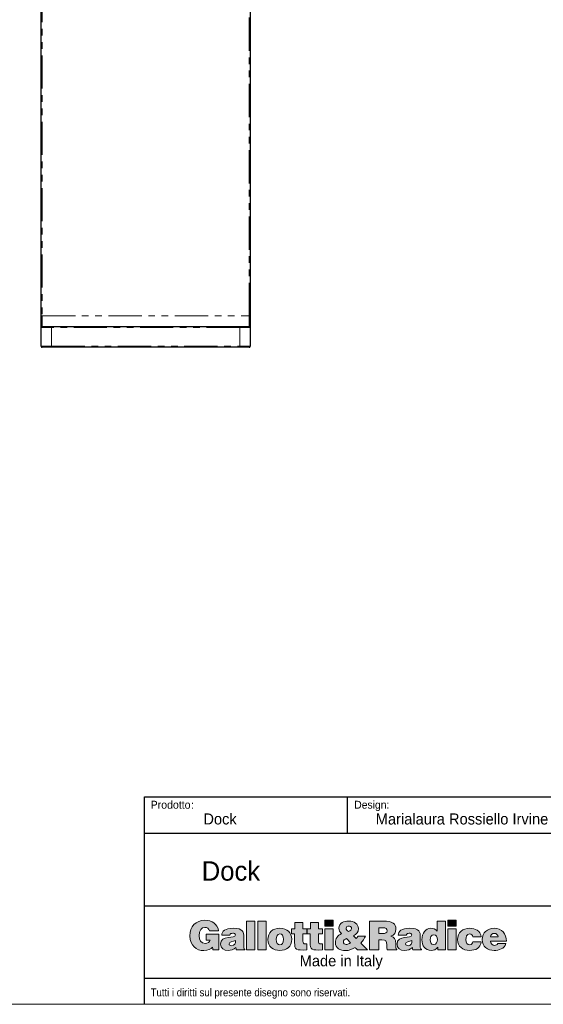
# Model space of a CAD drawing. Header units: millimetres. Extents: x 25 to 2075, y 25 to 1460.
# Tile 2 of 4: x 1020 to 1521, y 25 to 968. Entities that reach past the tile are written whole.
import ezdxf

# ---------------------------------------------------------------- set-up
doc = ezdxf.new("R2010")
doc.units = ezdxf.units.MM
doc.header["$LTSCALE"] = 5
doc.linetypes.add('PHANTOM', pattern=[12.7, 6.35, -1.27, 1.27, -1.27, 1.27, -1.27])
doc.layers.add('ANNOTAZIONI', color=8, linetype='Continuous')
doc.styles.add('SLDTEXTSTYLE1', font='GOTHIC.TTF', dxfattribs={"width": 0.913})
doc.styles.add('SLDTEXTSTYLE2', font='arial.ttf', dxfattribs={"width": 0.948})
doc.styles.add('SLDTEXTSTYLE3', font='arial.ttf', dxfattribs={"width": 0.948})

# ---------------------------------------------------------------- blocks, each defined once
blk = doc.blocks.new('logo_punti di controllo')
at = {"layer": 'ANNOTAZIONI'}
h = blk.add_hatch(color=256, dxfattribs=at)
edge = h.paths.add_edge_path(flags=0)
edge.add_line((141, 15.3), (141, 53.4))
edge.add_line((141, 53.4), (110.1, 53.4))
edge.add_line((110.1, 53.4), (110.1, 38.5))
edge.add_line((110.1, 38.5), (120.1, 38.5))
edge.add_spline(control_points=[(120.1, 38.5), (118.9, 33.7), (113.1, 30.6), (108.5, 30.6), (97.1, 30.6), (94, 39.5), (94, 49.2), (94, 61.4), (98.2, 69.4), (107.1, 69.4), (113, 69.4), (117.1, 66.4), (118.7, 60.7)], knot_values=[31.661, 31.661, 31.661, 31.661, 32.661, 32.661, 32.661, 33.661, 33.661, 33.661, 34.661, 34.661, 34.661, 35.661, 35.661, 35.661, 35.661], weights=[1, 1, 1, 1, 1, 1, 1, 1, 1, 1, 1, 1, 1], degree=3, periodic=0)
edge.add_line((118.7, 60.7), (140.2, 60.7))
edge.add_spline(control_points=[(140.2, 60.7), (137.4, 77.7), (124.1, 86.3), (107.5, 86.3), (85.2, 86.3), (71.4, 71.2), (71.4, 49.1), (71.4, 25.1), (87.2, 13.7), (104.8, 13.7), (115.7, 13.7), (121.9, 17.7), (125.6, 22.1)], knot_values=[47.825, 47.825, 47.825, 47.825, 48.825, 48.825, 48.825, 49.825, 49.825, 49.825, 50.825, 50.825, 50.825, 51.825, 51.825, 51.825, 51.825], weights=[1, 1, 1, 1, 1, 1, 1, 1, 1, 1, 1, 1, 1], degree=3, periodic=0)
edge.add_line((125.6, 22.1), (126.5, 15.3))
edge.add_line((126.5, 15.3), (141, 15.3))
for points in [[(227, 15.5), (227, 84.5), (207.1, 84.5), (207.1, 15.5)], [(253.8, 15.5), (253.8, 84.5), (233.8, 84.5), (233.8, 15.5)], [(394.2, 86.3), (394.2, 72.1), (414.2, 72.1), (414.2, 86.3)], [(688.1, 86.3), (688.1, 72.1), (708, 72.1), (708, 86.3)], [(414.2, 15.5), (414.2, 65.7), (394.2, 65.7), (394.2, 15.5)], [(708, 15.5), (708, 65.7), (688.1, 65.7), (688.1, 15.5)]]:
    blk.add_hatch(color=256, dxfattribs=at).paths.add_polyline_path(points, flags=0)
h = blk.add_hatch(color=256, dxfattribs=at)
edge = h.paths.add_edge_path(flags=0)
edge.add_line((351.2, 15.5), (351.2, 29.8))
edge.add_spline(control_points=[(351.2, 29.8), (350.1, 29.8), (349.1, 29.8), (348, 29.8), (342.5, 29.8), (341.8, 31.4), (341.8, 36), (341.8, 42.1), (341.8, 48.1), (341.8, 54.2)], knot_values=[0, 0, 0, 0, 1.792, 1.792, 1.792, 2.792, 2.792, 2.792, 13.111, 13.111, 13.111, 13.111], weights=[1, 1, 1, 1, 1, 1, 1, 1, 1, 1], degree=3, periodic=0)
edge.add_line((341.8, 54.2), (351.4, 54.2))
edge.add_line((351.4, 54.2), (351.4, 65.7))
edge.add_line((351.4, 65.7), (341.8, 65.7))
edge.add_line((341.8, 65.7), (341.8, 81.3))
edge.add_line((341.8, 81.3), (322.2, 81.3))
edge.add_line((322.2, 81.3), (322.2, 65.7))
edge.add_line((322.2, 65.7), (314.8, 65.7))
edge.add_line((314.8, 65.7), (314.8, 54.2))
edge.add_line((314.8, 54.2), (321.9, 54.2))
edge.add_spline(control_points=[(321.9, 54.2), (321.9, 47.2), (321.9, 40.2), (321.9, 33.2), (321.9, 15.9), (325, 14.1), (351.2, 15.5)], knot_values=[74.044, 74.044, 74.044, 74.044, 85.937, 85.937, 85.937, 86.937, 86.937, 86.937, 86.937], weights=[1, 1, 1, 1, 1, 1, 1], degree=3, periodic=0)
h = blk.add_hatch(color=256, dxfattribs=at)
edge = h.paths.add_edge_path(flags=0)
edge.add_line((388.6, 15.5), (388.6, 29.8))
edge.add_spline(control_points=[(388.6, 29.8), (387.6, 29.8), (386.5, 29.8), (385.5, 29.8), (379.9, 29.8), (379.2, 31.4), (379.2, 36), (379.2, 42.1), (379.2, 48.1), (379.2, 54.2)], knot_values=[0, 0, 0, 0, 1.792, 1.792, 1.792, 2.792, 2.792, 2.792, 13.111, 13.111, 13.111, 13.111], weights=[1, 1, 1, 1, 1, 1, 1, 1, 1, 1], degree=3, periodic=0)
edge.add_line((379.2, 54.2), (388.8, 54.2))
edge.add_line((388.8, 54.2), (388.8, 65.7))
edge.add_line((388.8, 65.7), (379.2, 65.7))
edge.add_line((379.2, 65.7), (379.2, 81.3))
edge.add_line((379.2, 81.3), (359.6, 81.3))
edge.add_line((359.6, 81.3), (359.6, 65.7))
edge.add_line((359.6, 65.7), (352.2, 65.7))
edge.add_line((352.2, 65.7), (352.2, 54.2))
edge.add_line((352.2, 54.2), (359.3, 54.2))
edge.add_spline(control_points=[(359.3, 54.2), (359.3, 47.2), (359.3, 40.2), (359.3, 33.2), (359.3, 15.9), (362.5, 14.1), (388.6, 15.5)], knot_values=[74.041, 74.041, 74.041, 74.041, 85.934, 85.934, 85.934, 86.934, 86.934, 86.934, 86.934], weights=[1, 1, 1, 1, 1, 1, 1], degree=3, periodic=0)
h = blk.add_hatch(color=256, dxfattribs=at)
edge = h.paths.add_edge_path(flags=0)
edge.add_line((466.5, 21.4), (472, 15.5))
edge.add_line((472, 15.5), (495.9, 15.5))
edge.add_line((495.9, 15.5), (480.2, 31.7))
edge.add_spline(control_points=[(480.2, 31.7), (484.9, 36.7), (488.6, 42.4), (491.8, 48.5)], knot_values=[26.367462, 26.367462, 26.367462, 26.367462, 27.367462, 27.367462, 27.367462, 27.367462], weights=[1, 1, 1, 1], degree=3, periodic=0)
edge.add_line((491.8, 48.5), (473.6, 48.5))
edge.add_spline(control_points=[(473.6, 48.5), (472.4, 46.3), (471, 44.3), (469.1, 42.7)], knot_values=[37.686462, 37.686462, 37.686462, 37.686462, 38.686462, 38.686462, 38.686462, 38.686462], weights=[1, 1, 1, 1], degree=3, periodic=0)
edge.add_line((469.1, 42.7), (463.1, 48.9))
edge.add_spline(control_points=[(463.1, 48.9), (470.1, 52.7), (474.4, 58), (474.4, 66.3), (474.4, 77.4), (464.1, 84.5), (451.4, 84.5), (440.4, 84.5), (427.9, 80.2), (427.9, 67.2), (427.9, 61.9), (430.3, 58), (433.8, 54.3)], knot_values=[43.525807, 43.525807, 43.525807, 43.525807, 44.525807, 44.525807, 44.525807, 45.525807, 45.525807, 45.525807, 46.525807, 46.525807, 46.525807, 47.525807, 47.525807, 47.525807, 47.525807], weights=[1, 1, 1, 1, 1, 1, 1, 1, 1, 1, 1, 1, 1], degree=3, periodic=0)
edge.add_spline(control_points=[(433.8, 54.3), (425.1, 49.9), (419.4, 43), (419.4, 32.9), (419.4, 19.5), (431.1, 13.7), (443.7, 13.7), (452.7, 13.7), (461.9, 17.4), (466.5, 21.4)], knot_values=[47.525807, 47.525807, 47.525807, 47.525807, 48.525807, 48.525807, 48.525807, 49.525807, 49.525807, 49.525807, 50.525807, 50.525807, 50.525807, 50.525807], weights=[1, 1, 1, 1, 1, 1, 1, 1, 1, 1], degree=3, periodic=0)
edge = h.paths.add_edge_path(flags=0)
edge.add_line((446, 42.9), (454.9, 33.5))
edge.add_spline(control_points=[(454.9, 33.5), (456.2, 32.2), (455.7, 32.5), (452.9, 30.8)], knot_values=[0, 0, 0, 0, 1, 1, 1, 1], weights=[1, 1, 1, 1], degree=3, periodic=0)
edge.add_spline(control_points=[(452.9, 30.8), (451, 29.7), (447.4, 28.4), (445.2, 28.4), (441.3, 28.4), (438.5, 30.6), (438.5, 34.7), (438.5, 38.6), (442.3, 41), (446, 42.9)], knot_values=[1, 1, 1, 1, 2, 2, 2, 3, 3, 3, 4, 4, 4, 4], weights=[1, 1, 1, 1, 1, 1, 1, 1, 1, 1], degree=3, periodic=0)
edge = h.paths.add_edge_path(flags=0)
edge.add_spline(control_points=[(451, 59.3), (447.7, 61.5), (445.1, 63.9), (445.1, 67.3), (445.1, 71.2), (448.5, 72.5), (451.8, 72.5)], knot_values=[2, 2, 2, 2, 3, 3, 3, 4, 4, 4, 4], weights=[1, 1, 1, 1, 1, 1, 1], degree=3, periodic=0)
edge.add_spline(control_points=[(451.8, 72.5), (454, 72.5), (456.8, 71.6), (457.8, 69.4)], knot_values=[0, 0, 0, 0, 1, 1, 1, 1], weights=[1, 1, 1, 1], degree=3, periodic=0)
edge.add_spline(control_points=[(457.8, 69.4), (459.5, 63.8), (455.5, 61.4), (451, 59.3)], knot_values=[1, 1, 1, 1, 2, 2, 2, 2], weights=[1, 1, 1, 1], degree=3, periodic=0)
h = blk.add_hatch(color=256, dxfattribs=at)
edge = h.paths.add_edge_path(flags=0)
edge.add_line((523.6, 39.6), (530.5, 39.6))
edge.add_spline(control_points=[(530.5, 39.6), (541, 39.6), (542.5, 36.6), (542.5, 27.6), (542.5, 21.5), (543.1, 17), (543.7, 15.5)], knot_values=[0, 0, 0, 0, 1, 1, 1, 2, 2, 2, 2], weights=[1, 1, 1, 1, 1, 1, 1], degree=3, periodic=0)
edge.add_line((543.7, 15.5), (566.6, 15.5))
edge.add_line((566.6, 15.5), (566.6, 17.6))
edge.add_spline(control_points=[(566.6, 17.6), (563.9, 17.6), (564.2, 20.7), (564.2, 29.7), (564.2, 43.6), (559.8, 45.3), (552.5, 48)], knot_values=[16.174, 16.174, 16.174, 16.174, 17.174, 17.174, 17.174, 18.174, 18.174, 18.174, 18.174], weights=[1, 1, 1, 1, 1, 1, 1], degree=3, periodic=0)
edge.add_spline(control_points=[(552.5, 48), (560.5, 50.2), (564.1, 56.9), (564.1, 64.8), (564.1, 78.3), (556.5, 84.5), (533.5, 84.5), (522.7, 84.5), (511.8, 84.5), (500.9, 84.5)], knot_values=[18.174, 18.174, 18.174, 18.174, 19.174, 19.174, 19.174, 20.174, 20.174, 20.174, 38.639, 38.639, 38.639, 38.639], weights=[1, 1, 1, 1, 1, 1, 1, 1, 1, 1], degree=3, periodic=0)
edge.add_line((500.9, 84.5), (500.9, 15.5))
edge.add_line((500.9, 15.5), (523.6, 15.5))
edge.add_line((523.6, 15.5), (523.6, 39.6))
edge = h.paths.add_edge_path(flags=0)
edge.add_line((523.6, 54.7), (523.6, 68.4))
edge.add_spline(control_points=[(523.6, 68.4), (527.1, 68.4), (530.6, 68.4), (534.1, 68.4), (539.4, 68.4), (543.2, 66.1), (543.2, 61.2), (543.2, 56.4), (539.5, 54.7), (532.5, 54.7), (529.5, 54.7), (526.5, 54.7), (523.6, 54.7)], knot_values=[0, 0, 0, 0, 5.974, 5.974, 5.974, 6.974, 6.974, 6.974, 7.974, 7.974, 7.974, 13.024, 13.024, 13.024, 13.024], weights=[1, 1, 1, 1, 1, 1, 1, 1, 1, 1, 1, 1, 1], degree=3, periodic=0)
h = blk.add_hatch(color=256, dxfattribs=at)
edge = h.paths.add_edge_path(flags=0)
edge.add_line((664.7, 15.5), (682.6, 15.5))
edge.add_line((682.6, 15.5), (682.6, 84.5))
edge.add_line((682.6, 84.5), (662.7, 84.5))
edge.add_line((662.7, 84.5), (662.7, 60.6))
edge.add_spline(control_points=[(662.7, 60.6), (658.5, 65.6), (654.1, 67.1), (647.7, 67.1), (635.8, 67.1), (626.5, 56.3), (626.5, 39.7), (626.5, 25.5), (634.1, 14.1), (649.3, 14.1), (655.7, 14.1), (660, 16.1), (664.7, 22.2)], knot_values=[63.921, 63.921, 63.921, 63.921, 64.921, 64.921, 64.921, 65.921, 65.921, 65.921, 66.921, 66.921, 66.921, 67.921, 67.921, 67.921, 67.921], weights=[1, 1, 1, 1, 1, 1, 1, 1, 1, 1, 1, 1, 1], degree=3, periodic=0)
edge.add_line((664.7, 22.2), (664.7, 15.5))
edge = h.paths.add_edge_path(flags=0)
edge.add_spline(control_points=[(654.8, 51.7), (661.4, 51.7), (663.4, 45.7), (663.4, 40.1), (663.4, 34.3), (661.2, 28.4), (654.3, 28.4)], knot_values=[2, 2, 2, 2, 3, 3, 3, 4, 4, 4, 4], weights=[1, 1, 1, 1, 1, 1, 1], degree=3, periodic=0)
edge.add_spline(control_points=[(654.3, 28.4), (647.7, 28.4), (646.4, 34.6), (646.4, 39.8), (646.4, 45.4), (648.2, 51.7), (654.8, 51.7)], knot_values=[0, 0, 0, 0, 1, 1, 1, 2, 2, 2, 2], weights=[1, 1, 1, 1, 1, 1, 1], degree=3, periodic=0)
h = blk.add_hatch(color=256, dxfattribs=at)
edge = h.paths.add_edge_path(flags=0)
edge.add_line((182.5, 15.5), (203.1, 15.5))
edge.add_line((203.1, 15.5), (203.1, 16.5))
edge.add_spline(control_points=[(203.1, 16.5), (200.5, 18.6), (200.4, 20), (200.4, 22.9), (200.4, 30.7), (200.4, 38.5), (200.4, 46.4), (200.4, 58.3), (198.9, 67.1), (175.2, 67.1), (155.4, 67.1), (147.8, 60.9), (147.8, 50.3)], knot_values=[0.543, 0.543, 0.543, 0.543, 1.543, 1.543, 1.543, 14.848, 14.848, 14.848, 15.848, 15.848, 15.848, 16.848, 16.848, 16.848, 16.848], weights=[1, 1, 1, 1, 1, 1, 1, 1, 1, 1, 1, 1, 1], degree=3, periodic=0)
edge.add_line((147.8, 50.3), (167, 50.3))
edge.add_spline(control_points=[(167, 50.3), (167.4, 54.6), (171.2, 55.2), (173.9, 55.2), (176.1, 55.2), (180.5, 54.7), (180.5, 51.1), (180.5, 41.7), (144.7, 52), (144.7, 29.2), (144.7, 18.8), (153.2, 14.1), (162.6, 14.1), (170.1, 14.1), (175.9, 15.6), (181.5, 20.9)], knot_values=[27.71, 27.71, 27.71, 27.71, 28.71, 28.71, 28.71, 29.71, 29.71, 29.71, 30.71, 30.71, 30.71, 31.71, 31.71, 31.71, 32.71, 32.71, 32.71, 32.71], weights=[1, 1, 1, 1, 1, 1, 1, 1, 1, 1, 1, 1, 1, 1, 1, 1], degree=3, periodic=0)
edge.add_line((181.5, 20.9), (182.5, 15.5))
edge = h.paths.add_edge_path(flags=0)
edge.add_spline(control_points=[(180.5, 37.7), (180.9, 30.8), (178.6, 25.4), (171.6, 25.4)], knot_values=[2, 2, 2, 2, 3, 3, 3, 3], weights=[1, 1, 1, 1], degree=3, periodic=0)
edge.add_spline(control_points=[(171.6, 25.4), (167.7, 25.4), (165.3, 27.1), (165.3, 29.6), (165.3, 36.1), (173.9, 34.6), (180.5, 37.7)], knot_values=[0, 0, 0, 0, 1, 1, 1, 2, 2, 2, 2], weights=[1, 1, 1, 1, 1, 1, 1], degree=3, periodic=0)
h = blk.add_hatch(color=256, dxfattribs=at)
edge = h.paths.add_edge_path(flags=0)
edge.add_spline(control_points=[(315.1, 41.1), (315.1, 56.7), (304.2, 67.1), (286.5, 67.1), (269.5, 67.1), (258, 57.5), (258, 40)], knot_values=[2, 2, 2, 2, 3, 3, 3, 4, 4, 4, 4], weights=[1, 1, 1, 1, 1, 1, 1], degree=3, periodic=0)
edge.add_spline(control_points=[(258, 40), (258, 22.9), (270.5, 14.1), (286.6, 14.1), (302.7, 14.1), (315.1, 22.7), (315.1, 41.1)], knot_values=[0, 0, 0, 0, 1, 1, 1, 2, 2, 2, 2], weights=[1, 1, 1, 1, 1, 1, 1], degree=3, periodic=0)
edge = h.paths.add_edge_path(flags=0)
edge.add_spline(control_points=[(286.6, 27.5), (281.5, 27.5), (277.9, 31.6), (277.9, 41.1), (277.9, 46.7), (280, 53.7), (286.8, 53.7)], knot_values=[2, 2, 2, 2, 3, 3, 3, 4, 4, 4, 4], weights=[1, 1, 1, 1, 1, 1, 1], degree=3, periodic=0)
edge.add_spline(control_points=[(286.8, 53.7), (291.9, 54), (295.2, 48.5), (295.2, 41.1), (295.2, 31.6), (291.9, 27.5), (286.6, 27.5)], knot_values=[0, 0, 0, 0, 1, 1, 1, 2, 2, 2, 2], weights=[1, 1, 1, 1, 1, 1, 1], degree=3, periodic=0)
h = blk.add_hatch(color=256, dxfattribs=at)
edge = h.paths.add_edge_path(flags=0)
edge.add_line((604.7, 15.5), (625.3, 15.5))
edge.add_line((625.3, 15.5), (625.3, 16.5))
edge.add_spline(control_points=[(625.3, 16.5), (622.7, 18.6), (622.6, 20), (622.6, 22.9), (622.6, 30.7), (622.6, 38.5), (622.6, 46.4), (622.6, 58.3), (621.1, 67.1), (597.4, 67.1), (577.5, 67.1), (570, 60.9), (570, 50.3)], knot_values=[0.543, 0.543, 0.543, 0.543, 1.543, 1.543, 1.543, 14.848, 14.848, 14.848, 15.848, 15.848, 15.848, 16.848, 16.848, 16.848, 16.848], weights=[1, 1, 1, 1, 1, 1, 1, 1, 1, 1, 1, 1, 1], degree=3, periodic=0)
edge.add_line((570, 50.3), (589.1, 50.3))
edge.add_spline(control_points=[(589.1, 50.3), (589.6, 54.6), (593.4, 55.2), (596.1, 55.2), (598.2, 55.2), (602.6, 54.7), (602.6, 51.1), (602.6, 41.7), (566.9, 52), (566.9, 29.2), (566.9, 18.8), (575.3, 14.1), (584.8, 14.1), (592.3, 14.1), (598, 15.6), (603.7, 20.9)], knot_values=[27.709, 27.709, 27.709, 27.709, 28.709, 28.709, 28.709, 29.709, 29.709, 29.709, 30.709, 30.709, 30.709, 31.709, 31.709, 31.709, 32.709, 32.709, 32.709, 32.709], weights=[1, 1, 1, 1, 1, 1, 1, 1, 1, 1, 1, 1, 1, 1, 1, 1], degree=3, periodic=0)
edge.add_line((603.7, 20.9), (604.7, 15.5))
edge = h.paths.add_edge_path(flags=0)
edge.add_spline(control_points=[(602.6, 37.7), (603.1, 30.8), (600.8, 25.4), (593.8, 25.4)], knot_values=[2, 2, 2, 2, 3, 3, 3, 3], weights=[1, 1, 1, 1], degree=3, periodic=0)
edge.add_spline(control_points=[(593.8, 25.4), (589.9, 25.4), (587.5, 27.1), (587.5, 29.6), (587.5, 36.1), (596.1, 34.6), (602.6, 37.7)], knot_values=[0, 0, 0, 0, 1, 1, 1, 2, 2, 2, 2], weights=[1, 1, 1, 1, 1, 1, 1], degree=3, periodic=0)
h = blk.add_hatch(color=256, dxfattribs=at)
edge = h.paths.add_edge_path(flags=0)
edge.add_line((747.9, 46.6), (768.1, 46.6))
edge.add_spline(control_points=[(768.1, 46.6), (766.6, 61.4), (754, 67.1), (740.6, 67.1), (724, 67.1), (711.9, 57.3), (711.9, 40.1), (711.9, 23.2), (724.4, 14.1), (740.6, 14.1), (754.5, 14.1), (766.7, 19.7), (768.5, 35)], knot_values=[0, 0, 0, 0, 1, 1, 1, 2, 2, 2, 3, 3, 3, 4, 4, 4, 4], weights=[1, 1, 1, 1, 1, 1, 1, 1, 1, 1, 1, 1, 1], degree=3, periodic=0)
edge.add_line((768.5, 35), (748.3, 35))
edge.add_spline(control_points=[(748.3, 35), (747.8, 31), (745.8, 27.5), (740.6, 27.5), (734.7, 27.5), (731.9, 32.5), (731.9, 40), (731.9, 46), (733.1, 53.7), (740.6, 53.7), (742.8, 53.7), (744.5, 53.1), (745.8, 51.7)], knot_values=[15.404, 15.404, 15.404, 15.404, 16.404, 16.404, 16.404, 17.404, 17.404, 17.404, 18.404, 18.404, 18.404, 19.404, 19.404, 19.404, 19.404], weights=[1, 1, 1, 1, 1, 1, 1, 1, 1, 1, 1, 1, 1], degree=3, periodic=0)
edge.add_spline(control_points=[(745.8, 51.7), (747, 50.5), (747.8, 48.8), (747.9, 46.6)], knot_values=[19.404, 19.404, 19.404, 19.404, 20.404, 20.404, 20.404, 20.404], weights=[1, 1, 1, 1], degree=3, periodic=0)
h = blk.add_hatch(color=256, dxfattribs=at)
edge = h.paths.add_edge_path(flags=0)
edge.add_line((790.6, 36.1), (828.6, 36.1))
edge.add_spline(control_points=[(828.6, 36.1), (828.9, 54.3), (817.7, 67.1), (799.1, 67.1), (783, 67.1), (770.6, 56.6), (770.6, 40.1), (770.6, 23.3), (783.1, 14.1), (799.2, 14.1), (810.9, 14.1), (823.5, 18.2), (827, 30.6)], knot_values=[0, 0, 0, 0, 1, 1, 1, 2, 2, 2, 3, 3, 3, 4, 4, 4, 4], weights=[1, 1, 1, 1, 1, 1, 1, 1, 1, 1, 1, 1, 1], degree=3, periodic=0)
edge.add_line((827, 30.6), (807.9, 30.6))
edge.add_spline(control_points=[(807.9, 30.6), (806.5, 27.7), (803.6, 26.2), (800.4, 26.2), (795.2, 26.2), (790.6, 30.2), (790.6, 36.1)], knot_values=[14.806, 14.806, 14.806, 14.806, 15.806, 15.806, 15.806, 16.806, 16.806, 16.806, 16.806], weights=[1, 1, 1, 1, 1, 1, 1], degree=3, periodic=0)
edge = h.paths.add_edge_path(flags=0)
edge.add_line((808.7, 46.3), (790.6, 46.3))
edge.add_spline(control_points=[(790.6, 46.3), (790.6, 51.6), (793.9, 55), (799.9, 55), (804.6, 55), (808.7, 50.9), (808.7, 46.3)], knot_values=[0, 0, 0, 0, 1, 1, 1, 2, 2, 2, 2], weights=[1, 1, 1, 1, 1, 1, 1], degree=3, periodic=0)
at = {"color": 7, "linetype": 'Continuous', "lineweight": 18}
for points, knots in [([(140.2, 60.7), (137.4, 77.7), (124.1, 86.3), (107.5, 86.3), (85.2, 86.3), (71.4, 71.2), (71.4, 49.1), (71.4, 25.1), (87.2, 13.7), (104.8, 13.7), (115.7, 13.7), (121.9, 17.7), (125.6, 22.1)], [47.825, 47.825, 47.825, 47.825, 48.825, 48.825, 48.825, 49.825, 49.825, 49.825, 50.825, 50.825, 50.825, 51.825, 51.825, 51.825, 51.825]), ([(463.1, 48.9), (470.1, 52.7), (474.4, 58), (474.4, 66.3), (474.4, 77.4), (464.1, 84.5), (451.4, 84.5), (440.4, 84.5), (427.9, 80.2), (427.9, 67.2), (427.9, 61.9), (430.3, 58), (433.8, 54.3)], [43.525807, 43.525807, 43.525807, 43.525807, 44.525807, 44.525807, 44.525807, 45.525807, 45.525807, 45.525807, 46.525807, 46.525807, 46.525807, 47.525807, 47.525807, 47.525807, 47.525807]), ([(451, 59.3), (447.7, 61.5), (445.1, 63.9), (445.1, 67.3), (445.1, 71.2), (448.5, 72.5), (451.8, 72.5)], [2, 2, 2, 2, 3, 3, 3, 4, 4, 4, 4]), ([(552.5, 48), (560.5, 50.2), (564.1, 56.9), (564.1, 64.8), (564.1, 78.3), (556.5, 84.5), (533.5, 84.5), (522.7, 84.5), (511.8, 84.5), (500.9, 84.5)], [18.174, 18.174, 18.174, 18.174, 19.174, 19.174, 19.174, 20.174, 20.174, 20.174, 38.639, 38.639, 38.639, 38.639]), ([(120.1, 38.5), (118.9, 33.7), (113.1, 30.6), (108.5, 30.6), (97.1, 30.6), (94, 39.5), (94, 49.2), (94, 61.4), (98.2, 69.4), (107.1, 69.4), (113, 69.4), (117.1, 66.4), (118.7, 60.7)], [31.661, 31.661, 31.661, 31.661, 32.661, 32.661, 32.661, 33.661, 33.661, 33.661, 34.661, 34.661, 34.661, 35.661, 35.661, 35.661, 35.661]), ([(167, 50.3), (167.4, 54.6), (171.2, 55.2), (173.9, 55.2), (176.1, 55.2), (180.5, 54.7), (180.5, 51.1), (180.5, 41.7), (144.7, 52), (144.7, 29.2), (144.7, 18.8), (153.2, 14.1), (162.6, 14.1), (170.1, 14.1), (175.9, 15.6), (181.5, 20.9)], [27.71, 27.71, 27.71, 27.71, 28.71, 28.71, 28.71, 29.71, 29.71, 29.71, 30.71, 30.71, 30.71, 31.71, 31.71, 31.71, 32.71, 32.71, 32.71, 32.71]), ([(203.1, 16.5), (200.5, 18.6), (200.4, 20), (200.4, 22.9), (200.4, 30.7), (200.4, 38.5), (200.4, 46.4), (200.4, 58.3), (198.9, 67.1), (175.2, 67.1), (155.4, 67.1), (147.8, 60.9), (147.8, 50.3)], [0.543, 0.543, 0.543, 0.543, 1.543, 1.543, 1.543, 14.848, 14.848, 14.848, 15.848, 15.848, 15.848, 16.848, 16.848, 16.848, 16.848]), ([(315.1, 41.1), (315.1, 56.7), (304.2, 67.1), (286.5, 67.1), (269.5, 67.1), (258, 57.5), (258, 40)], [2, 2, 2, 2, 3, 3, 3, 4, 4, 4, 4]), ([(286.6, 27.5), (281.5, 27.5), (277.9, 31.6), (277.9, 41.1), (277.9, 46.7), (280, 53.7), (286.8, 53.7)], [2, 2, 2, 2, 3, 3, 3, 4, 4, 4, 4]), ([(286.8, 53.7), (291.9, 54), (295.2, 48.5), (295.2, 41.1), (295.2, 31.6), (291.9, 27.5), (286.6, 27.5)], [0, 0, 0, 0, 1, 1, 1, 2, 2, 2, 2]), ([(321.9, 54.2), (321.9, 47.2), (321.9, 40.2), (321.9, 33.2), (321.9, 15.9), (325, 14.1), (351.2, 15.5)], [74.044, 74.044, 74.044, 74.044, 85.937, 85.937, 85.937, 86.937, 86.937, 86.937, 86.937]), ([(351.2, 29.8), (350.1, 29.8), (349.1, 29.8), (348, 29.8), (342.5, 29.8), (341.8, 31.4), (341.8, 36), (341.8, 42.1), (341.8, 48.1), (341.8, 54.2)], [0, 0, 0, 0, 1.792, 1.792, 1.792, 2.792, 2.792, 2.792, 13.111, 13.111, 13.111, 13.111]), ([(359.3, 54.2), (359.3, 47.2), (359.3, 40.2), (359.3, 33.2), (359.3, 15.9), (362.5, 14.1), (388.6, 15.5)], [74.041, 74.041, 74.041, 74.041, 85.934, 85.934, 85.934, 86.934, 86.934, 86.934, 86.934]), ([(388.6, 29.8), (387.6, 29.8), (386.5, 29.8), (385.5, 29.8), (379.9, 29.8), (379.2, 31.4), (379.2, 36), (379.2, 42.1), (379.2, 48.1), (379.2, 54.2)], [0, 0, 0, 0, 1.792, 1.792, 1.792, 2.792, 2.792, 2.792, 13.111, 13.111, 13.111, 13.111]), ([(433.8, 54.3), (425.1, 49.9), (419.4, 43), (419.4, 32.9), (419.4, 19.5), (431.1, 13.7), (443.7, 13.7), (452.7, 13.7), (461.9, 17.4), (466.5, 21.4)], [47.525807, 47.525807, 47.525807, 47.525807, 48.525807, 48.525807, 48.525807, 49.525807, 49.525807, 49.525807, 50.525807, 50.525807, 50.525807, 50.525807]), ([(523.6, 68.4), (527.1, 68.4), (530.6, 68.4), (534.1, 68.4), (539.4, 68.4), (543.2, 66.1), (543.2, 61.2), (543.2, 56.4), (539.5, 54.7), (532.5, 54.7), (529.5, 54.7), (526.5, 54.7), (523.6, 54.7)], [0, 0, 0, 0, 5.974, 5.974, 5.974, 6.974, 6.974, 6.974, 7.974, 7.974, 7.974, 13.024, 13.024, 13.024, 13.024]), ([(566.6, 17.6), (563.9, 17.6), (564.2, 20.7), (564.2, 29.7), (564.2, 43.6), (559.8, 45.3), (552.5, 48)], [16.174, 16.174, 16.174, 16.174, 17.174, 17.174, 17.174, 18.174, 18.174, 18.174, 18.174]), ([(589.1, 50.3), (589.6, 54.6), (593.4, 55.2), (596.1, 55.2), (598.2, 55.2), (602.6, 54.7), (602.6, 51.1), (602.6, 41.7), (566.9, 52), (566.9, 29.2), (566.9, 18.8), (575.3, 14.1), (584.8, 14.1), (592.3, 14.1), (598, 15.6), (603.7, 20.9)], [27.709, 27.709, 27.709, 27.709, 28.709, 28.709, 28.709, 29.709, 29.709, 29.709, 30.709, 30.709, 30.709, 31.709, 31.709, 31.709, 32.709, 32.709, 32.709, 32.709]), ([(625.3, 16.5), (622.7, 18.6), (622.6, 20), (622.6, 22.9), (622.6, 30.7), (622.6, 38.5), (622.6, 46.4), (622.6, 58.3), (621.1, 67.1), (597.4, 67.1), (577.5, 67.1), (570, 60.9), (570, 50.3)], [0.543, 0.543, 0.543, 0.543, 1.543, 1.543, 1.543, 14.848, 14.848, 14.848, 15.848, 15.848, 15.848, 16.848, 16.848, 16.848, 16.848]), ([(662.7, 60.6), (658.5, 65.6), (654.1, 67.1), (647.7, 67.1), (635.8, 67.1), (626.5, 56.3), (626.5, 39.7), (626.5, 25.5), (634.1, 14.1), (649.3, 14.1), (655.7, 14.1), (660, 16.1), (664.7, 22.2)], [63.921, 63.921, 63.921, 63.921, 64.921, 64.921, 64.921, 65.921, 65.921, 65.921, 66.921, 66.921, 66.921, 67.921, 67.921, 67.921, 67.921]), ([(654.3, 28.4), (647.7, 28.4), (646.4, 34.6), (646.4, 39.8), (646.4, 45.4), (648.2, 51.7), (654.8, 51.7)], [0, 0, 0, 0, 1, 1, 1, 2, 2, 2, 2]), ([(654.8, 51.7), (661.4, 51.7), (663.4, 45.7), (663.4, 40.1), (663.4, 34.3), (661.2, 28.4), (654.3, 28.4)], [2, 2, 2, 2, 3, 3, 3, 4, 4, 4, 4]), ([(768.1, 46.6), (766.6, 61.4), (754, 67.1), (740.6, 67.1), (724, 67.1), (711.9, 57.3), (711.9, 40.1), (711.9, 23.2), (724.4, 14.1), (740.6, 14.1), (754.5, 14.1), (766.7, 19.7), (768.5, 35)], [0, 0, 0, 0, 1, 1, 1, 2, 2, 2, 3, 3, 3, 4, 4, 4, 4]), ([(748.3, 35), (747.8, 31), (745.8, 27.5), (740.6, 27.5), (734.7, 27.5), (731.9, 32.5), (731.9, 40), (731.9, 46), (733.1, 53.7), (740.6, 53.7), (742.8, 53.7), (744.5, 53.1), (745.8, 51.7)], [15.404, 15.404, 15.404, 15.404, 16.404, 16.404, 16.404, 17.404, 17.404, 17.404, 18.404, 18.404, 18.404, 19.404, 19.404, 19.404, 19.404]), ([(828.6, 36.1), (828.9, 54.3), (817.7, 67.1), (799.1, 67.1), (783, 67.1), (770.6, 56.6), (770.6, 40.1), (770.6, 23.3), (783.1, 14.1), (799.2, 14.1), (810.9, 14.1), (823.5, 18.2), (827, 30.6)], [0, 0, 0, 0, 1, 1, 1, 2, 2, 2, 3, 3, 3, 4, 4, 4, 4]), ([(790.6, 46.3), (790.6, 51.6), (793.9, 55), (799.9, 55), (804.6, 55), (808.7, 50.9), (808.7, 46.3)], [0, 0, 0, 0, 1, 1, 1, 2, 2, 2, 2]), ([(171.6, 25.4), (167.7, 25.4), (165.3, 27.1), (165.3, 29.6), (165.3, 36.1), (173.9, 34.6), (180.5, 37.7)], [0, 0, 0, 0, 1, 1, 1, 2, 2, 2, 2]), ([(258, 40), (258, 22.9), (270.5, 14.1), (286.6, 14.1), (302.7, 14.1), (315.1, 22.7), (315.1, 41.1)], [0, 0, 0, 0, 1, 1, 1, 2, 2, 2, 2]), ([(452.9, 30.8), (451, 29.7), (447.4, 28.4), (445.2, 28.4), (441.3, 28.4), (438.5, 30.6), (438.5, 34.7), (438.5, 38.6), (442.3, 41), (446, 42.9)], [1, 1, 1, 1, 2, 2, 2, 3, 3, 3, 4, 4, 4, 4]), ([(530.5, 39.6), (541, 39.6), (542.5, 36.6), (542.5, 27.6), (542.5, 21.5), (543.1, 17), (543.7, 15.5)], [0, 0, 0, 0, 1, 1, 1, 2, 2, 2, 2]), ([(593.8, 25.4), (589.9, 25.4), (587.5, 27.1), (587.5, 29.6), (587.5, 36.1), (596.1, 34.6), (602.6, 37.7)], [0, 0, 0, 0, 1, 1, 1, 2, 2, 2, 2]), ([(807.9, 30.6), (806.5, 27.7), (803.6, 26.2), (800.4, 26.2), (795.2, 26.2), (790.6, 30.2), (790.6, 36.1)], [14.806, 14.806, 14.806, 14.806, 15.806, 15.806, 15.806, 16.806, 16.806, 16.806, 16.806])]:
    blk.add_open_spline(points, degree=3, knots=knots, dxfattribs=at)
for points, degree in [([(207.1, 84.5), (207.1, 50), (207.1, 15.5)], 2), ([(227, 84.5), (217, 84.5), (207.1, 84.5)], 2), ([(227, 15.5), (227, 50), (227, 84.5)], 2), ([(233.8, 84.5), (233.8, 50), (233.8, 15.5)], 2), ([(253.8, 84.5), (243.8, 84.5), (233.8, 84.5)], 2), ([(253.8, 15.5), (253.8, 50), (253.8, 84.5)], 2), ([(322.2, 81.3), (322.2, 76.1), (322.2, 70.9), (322.2, 65.7)], 3), ([(341.8, 81.3), (335.3, 81.3), (328.7, 81.3), (322.2, 81.3)], 3), ([(341.8, 65.7), (341.8, 70.9), (341.8, 76.1), (341.8, 81.3)], 3), ([(359.6, 81.3), (359.6, 76.1), (359.6, 70.9), (359.6, 65.7)], 3), ([(379.2, 81.3), (372.7, 81.3), (366.1, 81.3), (359.6, 81.3)], 3), ([(379.2, 65.7), (379.2, 70.9), (379.2, 76.1), (379.2, 81.3)], 3), ([(394.2, 86.3), (394.2, 79.2), (394.2, 72.1)], 2), ([(414.2, 86.3), (404.2, 86.3), (394.2, 86.3)], 2), ([(394.2, 72.1), (404.2, 72.1), (414.2, 72.1)], 2), ([(414.2, 72.1), (414.2, 79.2), (414.2, 86.3)], 2), ([(451.8, 72.5), (454, 72.5), (456.8, 71.6), (457.8, 69.4)], 3), ([(500.9, 84.5), (500.9, 61.5), (500.9, 38.5), (500.9, 15.5)], 3), ([(662.7, 84.5), (662.7, 76.5), (662.7, 68.6), (662.7, 60.6)], 3), ([(682.6, 84.5), (676, 84.5), (669.3, 84.5), (662.7, 84.5)], 3), ([(682.6, 15.5), (682.6, 38.5), (682.6, 61.5), (682.6, 84.5)], 3), ([(688.1, 86.3), (688.1, 79.2), (688.1, 72.1)], 2), ([(708, 86.3), (698, 86.3), (688.1, 86.3)], 2), ([(688.1, 72.1), (698, 72.1), (708, 72.1)], 2), ([(708, 72.1), (708, 79.2), (708, 86.3)], 2), ([(110.1, 53.4), (110.1, 48.5), (110.1, 43.5), (110.1, 38.5)], 3), ([(141, 53.4), (130.7, 53.4), (120.4, 53.4), (110.1, 53.4)], 3), ([(118.7, 60.7), (125.9, 60.7), (133, 60.7), (140.2, 60.7)], 3), ([(141, 15.3), (141, 28), (141, 40.7), (141, 53.4)], 3), ([(147.8, 50.3), (154.2, 50.3), (160.6, 50.3), (167, 50.3)], 3), ([(314.8, 65.7), (314.8, 61.9), (314.8, 58), (314.8, 54.2)], 3), ([(322.2, 65.7), (319.7, 65.7), (317.3, 65.7), (314.8, 65.7)], 3), ([(314.8, 54.2), (317.2, 54.2), (319.5, 54.2), (321.9, 54.2)], 3), ([(351.4, 65.7), (348.2, 65.7), (345, 65.7), (341.8, 65.7)], 3), ([(341.8, 54.2), (345, 54.2), (348.2, 54.2), (351.4, 54.2)], 3), ([(351.4, 54.2), (351.4, 58), (351.4, 61.9), (351.4, 65.7)], 3), ([(352.2, 65.7), (352.2, 61.9), (352.2, 58), (352.2, 54.2)], 3), ([(359.6, 65.7), (357.1, 65.7), (354.7, 65.7), (352.2, 65.7)], 3), ([(352.2, 54.2), (354.6, 54.2), (356.9, 54.2), (359.3, 54.2)], 3), ([(388.8, 65.7), (385.6, 65.7), (382.4, 65.7), (379.2, 65.7)], 3), ([(379.2, 54.2), (382.4, 54.2), (385.6, 54.2), (388.8, 54.2)], 3), ([(388.8, 54.2), (388.8, 58), (388.8, 61.9), (388.8, 65.7)], 3), ([(394.2, 65.7), (394.2, 40.6), (394.2, 15.5)], 2), ([(414.2, 65.7), (404.2, 65.7), (394.2, 65.7)], 2), ([(414.2, 15.5), (414.2, 40.6), (414.2, 65.7)], 2), ([(457.8, 69.4), (459.5, 63.8), (455.5, 61.4), (451, 59.3)], 3), ([(469.1, 42.7), (467.1, 44.8), (465.1, 46.8), (463.1, 48.9)], 3), ([(473.6, 48.5), (472.4, 46.3), (471, 44.3), (469.1, 42.7)], 3), ([(491.8, 48.5), (485.7, 48.5), (479.7, 48.5), (473.6, 48.5)], 3), ([(480.2, 31.7), (484.9, 36.7), (488.6, 42.4), (491.8, 48.5)], 3), ([(523.6, 54.7), (523.6, 59.3), (523.6, 63.8), (523.6, 68.4)], 3), ([(570, 50.3), (576.4, 50.3), (582.8, 50.3), (589.1, 50.3)], 3), ([(688.1, 65.7), (688.1, 40.6), (688.1, 15.5)], 2), ([(708, 65.7), (698, 65.7), (688.1, 65.7)], 2), ([(708, 15.5), (708, 40.6), (708, 65.7)], 2), ([(745.8, 51.7), (747, 50.5), (747.8, 48.8), (747.9, 46.6)], 3), ([(110.1, 38.5), (113.4, 38.5), (116.7, 38.5), (120.1, 38.5)], 3), ([(180.5, 37.7), (180.9, 30.8), (178.6, 25.4), (171.6, 25.4)], 3), ([(351.2, 15.5), (351.2, 20.3), (351.2, 25), (351.2, 29.8)], 3), ([(388.6, 15.5), (388.6, 20.3), (388.6, 25), (388.6, 29.8)], 3), ([(446, 42.9), (449, 39.8), (451.9, 36.7), (454.9, 33.5)], 3), ([(454.9, 33.5), (456.2, 32.2), (455.7, 32.5), (452.9, 30.8)], 3), ([(495.9, 15.5), (490.7, 20.9), (485.4, 26.3), (480.2, 31.7)], 3), ([(523.6, 39.6), (525.9, 39.6), (528.2, 39.6), (530.5, 39.6)], 3), ([(523.6, 15.5), (523.6, 23.5), (523.6, 31.5), (523.6, 39.6)], 3), ([(602.6, 37.7), (603.1, 30.8), (600.8, 25.4), (593.8, 25.4)], 3), ([(747.9, 46.6), (754.6, 46.6), (761.3, 46.6), (768.1, 46.6)], 3), ([(768.5, 35), (761.8, 35), (755, 35), (748.3, 35)], 3), ([(808.7, 46.3), (802.6, 46.3), (796.6, 46.3), (790.6, 46.3)], 3), ([(790.6, 36.1), (803.2, 36.1), (815.9, 36.1), (828.6, 36.1)], 3), ([(827, 30.6), (820.6, 30.6), (814.3, 30.6), (807.9, 30.6)], 3), ([(125.6, 22.1), (125.9, 19.9), (126.2, 17.6), (126.5, 15.3)], 3), ([(126.5, 15.3), (131.3, 15.3), (136.2, 15.3), (141, 15.3)], 3), ([(181.5, 20.9), (181.8, 19.1), (182.1, 17.3), (182.5, 15.5)], 3), ([(182.5, 15.5), (189.3, 15.5), (196.2, 15.5), (203.1, 15.5)], 3), ([(203.1, 15.5), (203.1, 15.8), (203.1, 16.2), (203.1, 16.5)], 3), ([(207.1, 15.5), (217, 15.5), (227, 15.5)], 2), ([(233.8, 15.5), (243.8, 15.5), (253.8, 15.5)], 2), ([(394.2, 15.5), (404.2, 15.5), (414.2, 15.5)], 2), ([(466.5, 21.4), (468.3, 19.4), (470.1, 17.5), (472, 15.5)], 3), ([(472, 15.5), (479.9, 15.5), (487.9, 15.5), (495.9, 15.5)], 3), ([(500.9, 15.5), (508.5, 15.5), (516, 15.5), (523.6, 15.5)], 3), ([(543.7, 15.5), (551.3, 15.5), (558.9, 15.5), (566.6, 15.5)], 3), ([(566.6, 15.5), (566.6, 16.2), (566.6, 16.9), (566.6, 17.6)], 3), ([(603.7, 20.9), (604, 19.1), (604.3, 17.3), (604.7, 15.5)], 3), ([(604.7, 15.5), (611.5, 15.5), (618.4, 15.5), (625.3, 15.5)], 3), ([(625.3, 15.5), (625.3, 15.8), (625.3, 16.2), (625.3, 16.5)], 3), ([(664.7, 22.2), (664.7, 20), (664.7, 17.8), (664.7, 15.5)], 3), ([(664.7, 15.5), (670.7, 15.5), (676.6, 15.5), (682.6, 15.5)], 3), ([(688.1, 15.5), (698, 15.5), (708, 15.5)], 2)]:
    blk.add_open_spline(points, degree=degree, dxfattribs=at)
blk = doc.blocks.new('SW_NOTE_0')
at = {"layer": 'ANNOTAZIONI', "color": 0, "attachment_point": 1}
for s, insert, char_height, style in [('Prodotto', (0, 9.82), 7.62, 'SLDTEXTSTYLE2'), (':', (38.86, 9.7), 7.5, 'SLDTEXTSTYLE1')]:
    blk.add_mtext(s, dxfattribs=dict(at, insert=insert, char_height=char_height, style=style))

msp = doc.modelspace()

# ---------------------------------------------------------------- linework, layer by layer
at = {"color": 7, "linetype": 'Continuous', "lineweight": 25}
for p, q in [((1040.06, 684.12), (1040.06, 1124.12)), ((1240.06, 1124.12), (1240.06, 684.12)), ((1040.06, 673.12), (1040.06, 684.12)), ((1240.06, 684.12), (1240.06, 673.12)), ((1040.06, 655.12), (1040.06, 673.12)), ((1041.06, 674.12), (1050.06, 674.12)), ((1050.06, 674.12), (1230.06, 674.12)), ((1230.06, 674.12), (1239.06, 674.12)), ((1240.06, 673.12), (1240.06, 655.12)), ((1050.06, 654.12), (1041.06, 654.12)), ((1230.06, 654.12), (1050.06, 654.12)), ((1239.06, 654.12), (1230.06, 654.12))]:
    msp.add_line(p, q, dxfattribs=at)
at = {"color": 8, "linetype": 'PHANTOM', "lineweight": 18}
for p, q in [((1041.06, 1124.12), (1041.06, 684.12)), ((1239.06, 684.12), (1239.06, 1124.12)), ((1040.06, 684.12), (1041.06, 684.12)), ((1041.06, 684.12), (1041.06, 674.12)), ((1041.06, 684.12), (1239.06, 684.12)), ((1239.06, 674.12), (1239.06, 684.12)), ((1239.06, 684.12), (1240.06, 684.12)), ((1050.06, 673.12), (1040.06, 673.12)), ((1050.06, 674.12), (1050.06, 673.12)), ((1050.06, 673.12), (1050.06, 655.12)), ((1230.06, 673.12), (1050.06, 673.12)), ((1230.06, 674.12), (1230.06, 673.12)), ((1230.06, 655.12), (1230.06, 673.12)), ((1240.06, 673.12), (1230.06, 673.12)), ((1040.06, 655.12), (1050.06, 655.12)), ((1050.06, 655.12), (1050.06, 654.12)), ((1050.06, 655.12), (1230.06, 655.12)), ((1230.06, 655.12), (1230.06, 654.12)), ((1230.06, 655.12), (1240.06, 655.12))]:
    msp.add_line(p, q, dxfattribs=at)
at = {"color": 7, "linetype": 'Continuous', "lineweight": 18}
msp.add_line((25, 25), (2075, 25), dxfattribs=at)
at = {"color": 7, "linetype": 'Continuous', "lineweight": 25}
for centre, start, end in [((1041.06, 673.12), 90, 180), ((1239.06, 673.12), 0, 90), ((1041.06, 655.12), 180, 270), ((1239.06, 655.12), 270, 0)]:
    msp.add_arc(centre, 1, start, end, dxfattribs=at)
at = {"layer": 'ANNOTAZIONI'}
for p, q in [((1139.01, 25), (1139.01, 223.75)), ((1139.01, 223.75), (2075, 223.75)), ((1332.93, 223.75), (1332.93, 188.83)), ((1139.01, 188.83), (1817.85, 188.83)), ((1531.12, 118.98), (1139.01, 118.98)), ((1139, 50), (2075, 50))]:
    msp.add_line(p, q, dxfattribs=at)

# ---------------------------------------------------------------- block references
msp.add_blockref('SW_NOTE_0', (1144.87, 210.09), dxfattribs=at)
at = {"layer": 'ANNOTAZIONI', "xscale": 0.4000000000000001, "yscale": 0.4000000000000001, "zscale": 0.4000000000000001}
msp.add_blockref('logo_punti di controllo', (1153.84, 70.94), dxfattribs=at)

# ---------------------------------------------------------------- texts
at = {"layer": 'ANNOTAZIONI', "attachment_point": 1}
for s, insert, char_height, style in [('Design:', (1339.64, 219.87), 7.5, 'SLDTEXTSTYLE2'), ('Dock', (1195.3, 207.77), 10.583, 'SLDTEXTSTYLE2'), ('Marialaura Rossiello Irvine', (1360.21, 207.77), 10.5833, 'SLDTEXTSTYLE2'), ('Dock', (1193.72, 161.93), 18.521, 'SLDTEXTSTYLE2'), ('Made in Italy', (1287.43, 71.97), 10.5833, 'SLDTEXTSTYLE3'), ('Tutti i diritti sul presente disegno sono riservati.', (1144.87, 40.16), 7.5, 'SLDTEXTSTYLE1')]:
    msp.add_mtext(s, dxfattribs=dict(at, insert=insert, char_height=char_height, style=style))

doc.saveas('drawing.dxf')
